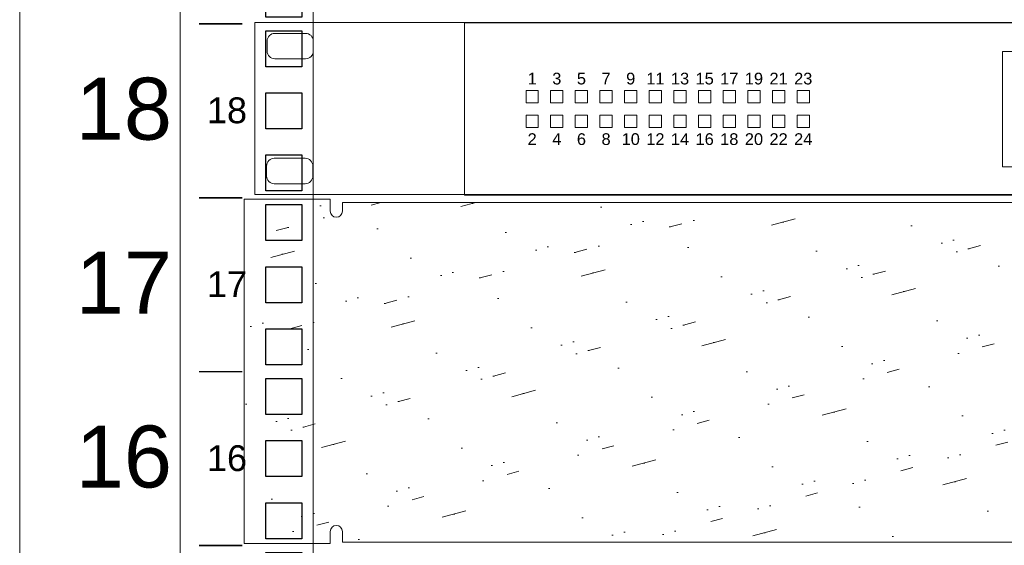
# Model space of a CAD drawing. Header units: millimetres. Extents: x 83969 to 164243, y -22860 to 4849.
# Tile 80 of 116: x 163430 to 163446, y -21375 to -21366. Entities that reach past the tile are written whole.
import ezdxf
from ezdxf.enums import TextEntityAlignment as Align

# ---------------------------------------------------------------- set-up
doc = ezdxf.new("R2010")
doc.units = ezdxf.units.MM
doc.layers.get('0').update_dxf_attribs({"color": 251, "lineweight": 0})
for name, color, linetype in [('! PT Instalacja niskoprądowa', 1, 'Continuous'), ('! PT Wyposażenie szafy RACK', 7, 'Continuous'), ('00 CCTV IP - MIWI', 10, 'Continuous')]:
    doc.layers.add(name, color=color, linetype=linetype)
for name, color, linetype, lineweight in [('BKT_szafy', 7, 'Continuous', 5), ('BKT_szafy_numeracja', 7, 'Continuous', 5), ('BKT_szafy_numeracja_duza', 7, 'Continuous', 5)]:
    doc.layers.add(name, color=color, linetype=linetype, lineweight=lineweight)
doc.styles.add('Arial10', font='arial.ttf', dxfattribs={"height": 10})
doc.styles.get("Standard").update_dxf_attribs({"font": 'arial.ttf'})

# ---------------------------------------------------------------- blocks, each defined once
blk = doc.blocks.new('Panel zaślepiający 2U')
h = blk.add_hatch()
h.set_pattern_fill('GROUT', color=256, scale=0.25, angle=15, style=0)
h.set_pattern_definition([(15, (-221.187624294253, -203.5279369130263), (-0.3507189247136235, 2.535626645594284), [0.3175, -2.2225]), (15, (-221.1274679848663, -202.5257175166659), (-0.6574003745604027, 2.453451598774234), [0, -2.54]), (15, (-221.8009871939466, -203.6922870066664), (0.2626439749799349, 2.699976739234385), [0, -2.54]), (15, (-222.2940374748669, -201.8521983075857), (1.796051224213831, 3.110851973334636), [0.635, -4.445]), (15, (-220.0430735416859, -202.8925552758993), (-0.6574003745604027, 2.453451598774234), [0, -2.54]), (15, (-220.5742613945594, -203.3635868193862), (-0.04403747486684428, 2.617801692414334), [0, -2.54]), (15, (-220.3497549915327, -202.9747303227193), (-0.6574003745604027, 2.453451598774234), [0, -2.54]), (15, (-221.9873560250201, -201.7700232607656), (-0.6574003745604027, 2.453451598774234), [0, -2.54])])
h.paths.add_polyline_path([(46.67249973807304, 6.476403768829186e-08), (48.89499973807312, 6.476403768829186e-08), (48.89499973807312, 4.445000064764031), (48.89500005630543, 8.889999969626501), (46.67250005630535, 8.889999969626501), (46.67250005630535, 8.578849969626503, -0.9999999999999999), (46.36135005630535, 8.578849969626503), (46.36135005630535, 8.802988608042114), (2.533650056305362, 8.802988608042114), (2.533650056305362, 8.578849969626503, -0.9999999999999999), (2.222500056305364, 8.578849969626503), (2.222500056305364, 8.889999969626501), (5.630533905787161e-08, 8.889999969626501), (5.630533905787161e-08, 4.444999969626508), (-2.619269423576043e-07, 6.476403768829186e-08), (2.222499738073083, 6.476403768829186e-08), (2.222499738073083, 0.3111500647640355, -0.9999999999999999), (2.53364973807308, 0.3111500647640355), (2.53364973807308, 0.03924461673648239), (46.36134973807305, 0.03924461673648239), (46.36134973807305, 0.3111500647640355, -0.9999999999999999), (46.67249973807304, 0.3111500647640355)])
for p, q in [((-2.227642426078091e-08, 8.89000003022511), (2.222499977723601, 8.89000003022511)), ((5.630533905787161e-08, 8.889999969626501), (2.222500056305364, 8.889999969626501)), ((5.630533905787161e-08, 8.889999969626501), (5.630533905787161e-08, 4.444999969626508)), ((2.222500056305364, 8.889999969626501), (2.222500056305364, 8.578849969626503)), ((46.36135005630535, 8.802988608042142), (2.533650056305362, 8.802988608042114)), ((2.533650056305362, 8.578849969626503), (2.533650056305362, 8.802988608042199)), ((-2.619269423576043e-07, 4.445000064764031), (-2.619269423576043e-07, 6.476403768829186e-08)), ((2.222499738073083, 6.476403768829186e-08), (2.222499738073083, 0.3111500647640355)), ((2.53364973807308, 0.3111500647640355), (2.53364973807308, 0.03924461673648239)), ((-2.619269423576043e-07, 6.476403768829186e-08), (2.222499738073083, 6.476403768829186e-08)), ((46.36134973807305, 0.03924461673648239), (2.53364973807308, 0.03924461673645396))]:
    blk.add_line(p, q)
for centre, start, end in [((2.378075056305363, 8.578849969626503), 180, 0), ((2.378074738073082, 0.3111500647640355), 0, 180)]:
    blk.add_arc(centre, 0.1555750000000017, start, end)
blk = doc.blocks.new('1U_szafa')
at = {"layer": '00 CCTV IP - MIWI', "color": 7, "const_width": 0.4}
for points in [[(9273.938548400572, 2033.95), (9285.038548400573, 2033.95)], [(9273.938548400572, 1989.5), (9285.038548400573, 1989.5)]]:
    blk.add_lwpolyline(points, dxfattribs=at)
at = {"layer": '00 CCTV IP - MIWI', "color": 7}
for points in [[(9291.000000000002, 2032.202931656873), (9300.2, 2032.202931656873), (9300.2, 2023.002931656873), (9291.000000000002, 2023.002931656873), (9291.000000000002, 2032.202931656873)], [(9291.000000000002, 2016.327931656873), (9300.2, 2016.327931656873), (9300.2, 2007.127931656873), (9291.000000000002, 2007.127931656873), (9291.000000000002, 2016.327931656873)], [(9291.000000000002, 2000.452931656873), (9300.2, 2000.452931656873), (9300.2, 1991.252931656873), (9291.000000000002, 1991.252931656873), (9291.000000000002, 2000.452931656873)]]:
    blk.add_lwpolyline(points, dxfattribs=at)
blk = doc.blocks.new('Szafa rack 27U')
at = {"layer": 'BKT_szafy'}
blk.add_lwpolyline([(-381, 809.0132235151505), (-381, 29.84500000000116)], dxfattribs=at)
blk.add_lwpolyline([(-354.9650000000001, 802.345723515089), (-333.375, 802.345723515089), (-333.375, 36.51250000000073), (-354.9650000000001, 36.51250000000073)], close=True, dxfattribs=at)
at = {"layer": 'BKT_szafy', "const_width": 0.254}
for points in [[(-351.892521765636, 545.4051299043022), (-344.8440217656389, 545.4051299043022)], [(-351.892521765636, 517.1793799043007), (-344.8440217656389, 517.1793799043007)], [(-351.892521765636, 488.9536299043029), (-344.8440217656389, 488.9536299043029)], [(-351.892521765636, 460.7278799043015), (-344.8440217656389, 460.7278799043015)]]:
    blk.add_lwpolyline(points, dxfattribs=at)
at = {"layer": 'BKT_szafy', "xscale": 0.635, "yscale": 0.635, "zscale": 0.635}
for p in [(-6240.843499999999, -717.9273700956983), (-6240.843499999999, -746.1531200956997), (-6240.843499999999, -774.3788700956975), (-6240.843499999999, -802.6046200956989), (-6240.843499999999, -830.8303700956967)]:
    blk.add_blockref('1U_szafa', p, dxfattribs=at)
at = {"layer": '! PT Instalacja niskoprądowa'}
blk.add_attdef('NAZWA_SZAFY', text='', height=20, dxfattribs=at).set_placement((-377.6517446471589, 856.926036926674), align=Align.MIDDLE_LEFT)
at = {"layer": 'BKT_szafy_numeracja', "char_height": 4.191, "width": 4.444999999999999, "attachment_point": 1}
for s, insert in [('18', (-350.6059810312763, 533.4667749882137)), ('17', (-350.6059810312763, 505.2410249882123)), ('16', (-350.6059810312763, 477.0152749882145))]:
    blk.add_mtext(s, dxfattribs=dict(at, insert=insert))
at = {"layer": 'BKT_szafy_numeracja_duza', "char_height": 10.0584, "width": 4.444999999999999, "attachment_point": 1}
for s, insert in [('18', (-371.9025680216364, 536.6657791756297)), ('17', (-371.9025680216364, 508.4400291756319)), ('16', (-371.9025680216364, 480.2142791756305))]:
    blk.add_mtext(s, dxfattribs=dict(at, insert=insert))
blk = doc.blocks.new('Switch 24xGE')
at = {"color": 144}
for points in [[(-306.449629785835, 0), (0, 0), (0, 27.95462635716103), (-306.449629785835, 27.95462635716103)], [(-185.0995380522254, 23.25212292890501), (-139.9998358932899, 23.25212292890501), (-139.9998358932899, 4.506366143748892), (-185.0995380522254, 4.506366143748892)], [(-262.4494656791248, 16.89834465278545), (-260.4494656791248, 16.89834465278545), (-260.4494656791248, 14.89834465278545), (-262.4494656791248, 14.89834465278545)], [(-258.4494656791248, 16.89834465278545), (-256.4494656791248, 16.89834465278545), (-256.4494656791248, 14.89834465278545), (-258.4494656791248, 14.89834465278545)], [(-254.4494656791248, 16.89834465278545), (-252.4494656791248, 16.89834465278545), (-252.4494656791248, 14.89834465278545), (-254.4494656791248, 14.89834465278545)], [(-250.4494656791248, 16.89834465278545), (-248.4494656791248, 16.89834465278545), (-248.4494656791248, 14.89834465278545), (-250.4494656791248, 14.89834465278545)], [(-246.4494656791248, 16.89834465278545), (-244.4494656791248, 16.89834465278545), (-244.4494656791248, 14.89834465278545), (-246.4494656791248, 14.89834465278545)], [(-242.4494656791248, 16.89834465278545), (-240.4494656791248, 16.89834465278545), (-240.4494656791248, 14.89834465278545), (-242.4494656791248, 14.89834465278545)], [(-238.4494656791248, 16.89834465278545), (-236.4494656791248, 16.89834465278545), (-236.4494656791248, 14.89834465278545), (-238.4494656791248, 14.89834465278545)], [(-234.4494656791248, 16.89834465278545), (-232.4494656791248, 16.89834465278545), (-232.4494656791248, 14.89834465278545), (-234.4494656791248, 14.89834465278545)], [(-230.4494656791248, 16.89834465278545), (-228.4494656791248, 16.89834465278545), (-228.4494656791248, 14.89834465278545), (-230.4494656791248, 14.89834465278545)], [(-226.4494656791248, 16.89834465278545), (-224.4494656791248, 16.89834465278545), (-224.4494656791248, 14.89834465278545), (-226.4494656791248, 14.89834465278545)], [(-222.4494656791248, 16.89834465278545), (-220.4494656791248, 16.89834465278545), (-220.4494656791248, 14.89834465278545), (-222.4494656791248, 14.89834465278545)], [(-218.4494656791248, 16.89834465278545), (-216.4494656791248, 16.89834465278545), (-216.4494656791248, 14.89834465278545), (-218.4494656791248, 14.89834465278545)], [(-262.4494656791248, 12.89834465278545), (-260.4494656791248, 12.89834465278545), (-260.4494656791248, 10.89834465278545), (-262.4494656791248, 10.89834465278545)], [(-258.4494656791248, 12.89834465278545), (-256.4494656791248, 12.89834465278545), (-256.4494656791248, 10.89834465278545), (-258.4494656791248, 10.89834465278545)], [(-254.4494656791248, 12.89834465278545), (-252.4494656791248, 12.89834465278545), (-252.4494656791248, 10.89834465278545), (-254.4494656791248, 10.89834465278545)], [(-250.4494656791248, 12.89834465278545), (-248.4494656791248, 12.89834465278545), (-248.4494656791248, 10.89834465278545), (-250.4494656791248, 10.89834465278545)], [(-246.4494656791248, 12.89834465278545), (-244.4494656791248, 12.89834465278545), (-244.4494656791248, 10.89834465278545), (-246.4494656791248, 10.89834465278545)], [(-242.4494656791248, 12.89834465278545), (-240.4494656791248, 12.89834465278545), (-240.4494656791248, 10.89834465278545), (-242.4494656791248, 10.89834465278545)], [(-238.4494656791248, 12.89834465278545), (-236.4494656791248, 12.89834465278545), (-236.4494656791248, 10.89834465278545), (-238.4494656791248, 10.89834465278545)], [(-234.4494656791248, 12.89834465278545), (-232.4494656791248, 12.89834465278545), (-232.4494656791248, 10.89834465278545), (-234.4494656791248, 10.89834465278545)], [(-230.4494656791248, 12.89834465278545), (-228.4494656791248, 12.89834465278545), (-228.4494656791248, 10.89834465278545), (-230.4494656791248, 10.89834465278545)], [(-226.4494656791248, 12.89834465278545), (-224.4494656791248, 12.89834465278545), (-224.4494656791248, 10.89834465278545), (-226.4494656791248, 10.89834465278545)], [(-222.4494656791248, 12.89834465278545), (-220.4494656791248, 12.89834465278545), (-220.4494656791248, 10.89834465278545), (-222.4494656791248, 10.89834465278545)], [(-218.4494656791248, 12.89834465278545), (-216.4494656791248, 12.89834465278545), (-216.4494656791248, 10.89834465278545), (-218.4494656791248, 10.89834465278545)]]:
    blk.add_lwpolyline(points, close=True, dxfattribs=at)
blk.add_lwpolyline([(-272.4494656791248, 27.87565783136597), (-33.99983589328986, 27.87565783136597), (-33.99983589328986, -0.0789685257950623), (-272.4494656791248, -0.0789685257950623)], close=True)
at = {"color": 144, "elevation": 2619.455127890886}
for points in [[(-303.2300852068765, 26.1717456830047), (-298.2298204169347, 26.1717456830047, -0.414213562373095), (-296.9797542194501, 24.92167948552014), (-296.9797542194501, 23.29659342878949, -0.414213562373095), (-298.2298204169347, 22.04652723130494), (-303.2300852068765, 22.04652723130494, -0.414213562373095), (-304.4801514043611, 23.29659342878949), (-304.4801514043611, 24.92167948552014, -0.414213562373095)], [(-303.307011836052, 5.892024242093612), (-298.3067470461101, 5.892024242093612, -0.414213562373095), (-297.0566808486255, 4.641958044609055), (-297.0566808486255, 3.016871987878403, -0.414213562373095), (-298.3067470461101, 1.766805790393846), (-303.307011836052, 1.766805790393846, -0.414213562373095), (-304.5570780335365, 3.016871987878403), (-304.5570780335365, 4.641958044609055, -0.414213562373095)]]:
    blk.add_lwpolyline(points, format="xyb", close=True, dxfattribs=at)
at = {"color": 144, "style": 'Arial10'}
for s, p in [('1', (-261.4494656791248, 17.88307262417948)), ('3', (-257.4494656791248, 17.88307262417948)), ('5', (-253.4494656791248, 17.88307262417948)), ('7', (-249.4494656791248, 17.88307262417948)), ('9', (-245.4494656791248, 17.88307262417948)), ('11', (-241.4494656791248, 17.88307262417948)), ('13', (-237.4494656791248, 17.88307262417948)), ('15', (-233.4494656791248, 17.88307262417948)), ('17', (-229.4494656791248, 17.88307262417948)), ('19', (-225.4494656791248, 17.88307262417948)), ('21', (-221.4494656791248, 17.88307262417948)), ('23', (-217.4494656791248, 17.88307262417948)), ('2', (-261.4494656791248, 8.057935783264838)), ('4', (-257.4494656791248, 8.057935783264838)), ('6', (-253.4494656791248, 8.057935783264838)), ('8', (-249.4494656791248, 8.057935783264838)), ('10', (-245.4494656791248, 8.057935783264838)), ('12', (-241.4494656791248, 8.057935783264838)), ('14', (-237.4494656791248, 8.057935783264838)), ('16', (-233.4494656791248, 8.057935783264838)), ('18', (-229.4494656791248, 8.057935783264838)), ('20', (-225.4494656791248, 8.057935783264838)), ('22', (-221.4494656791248, 8.057935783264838)), ('24', (-217.4494656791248, 8.057935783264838))]:
    blk.add_text(s, height=1.904991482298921, dxfattribs=at).set_placement(p, align=Align.CENTER)

msp = doc.modelspace()

# ---------------------------------------------------------------- block references
at = {"layer": '! PT Wyposażenie szafy RACK', "color": 7, "xscale": 0.1, "yscale": 0.1, "zscale": 0.1}
msp.add_blockref('Szafa rack 27U', (163467.9826201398, -21420.94185159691), dxfattribs=at)
for name, p, xscale, yscale, zscale in [('Switch 24xGE', (163464.3466449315, -21369.17297502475), 0.1, 0.1, 0.1), ('Panel zaślepiający 2U', (163433.5273867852, -21374.83683185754), 0.6288110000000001, 0.6288110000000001, 0.6288110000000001)]:
    msp.add_blockref(name, p, dxfattribs=dict(xscale=xscale, yscale=yscale, zscale=zscale))

doc.saveas('drawing.dxf')
